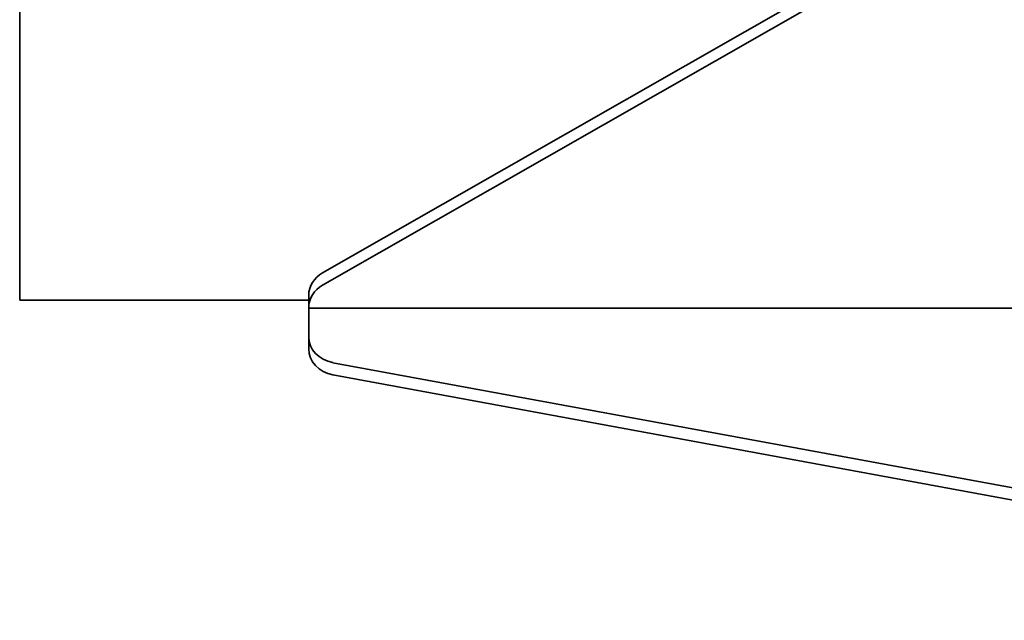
# Model space of a CAD drawing. Header units: millimetres. Extents: x 196 to 644, y 66 to 528.
# Tile 1 of 6: x 196 to 357, y 136 to 234. Entities that reach past the tile are written whole.
import ezdxf

# ---------------------------------------------------------------- set-up
doc = ezdxf.new("R2010")
doc.units = ezdxf.units.MM
doc.header["$LTSCALE"] = 2
doc.layers.add('Krawędzie widoczne(ISO)', color=7, linetype='Continuous', lineweight=35, true_color=0x262659)

msp = doc.modelspace()

# ---------------------------------------------------------------- linework, layer by layer
at = {"layer": 'Krawędzie widoczne(ISO)'}
for p, q in [((196.35, 346), (196.35, 188)), ((465.65, 317.96), (245.9, 192.44)), ((245.9, 190.44), (465.65, 315.96)), ((243.65, 188.82), (243.65, 186.82)), ((243.65, 188), (196.35, 188)), ((243.65, 186.69), (243.65, 186.82)), ((243.65, 182.8), (243.65, 186.69)), ((243.65, 186.69), (435.8, 186.69)), ((243.65, 181.99), (243.65, 182.8)), ((243.65, 179.99), (243.65, 181.99)), ((465.65, 137.58), (247.61, 177.75)), ((247.61, 175.75), (465.65, 135.58))]:
    msp.add_line(p, q, dxfattribs=at)
for centre, start_param, end_param in [((248.65, 188.82), 5.295466, 6.283185), ((248.65, 186.82), 5.295466, 6.283185), ((248.65, 181.99), 0, 1.361156), ((248.65, 179.99), 0, 1.361156)]:
    msp.add_ellipse(centre, major_axis=(-5, 0), ratio=0.866025, start_param=start_param, end_param=end_param, dxfattribs=at)

doc.saveas('drawing.dxf')
